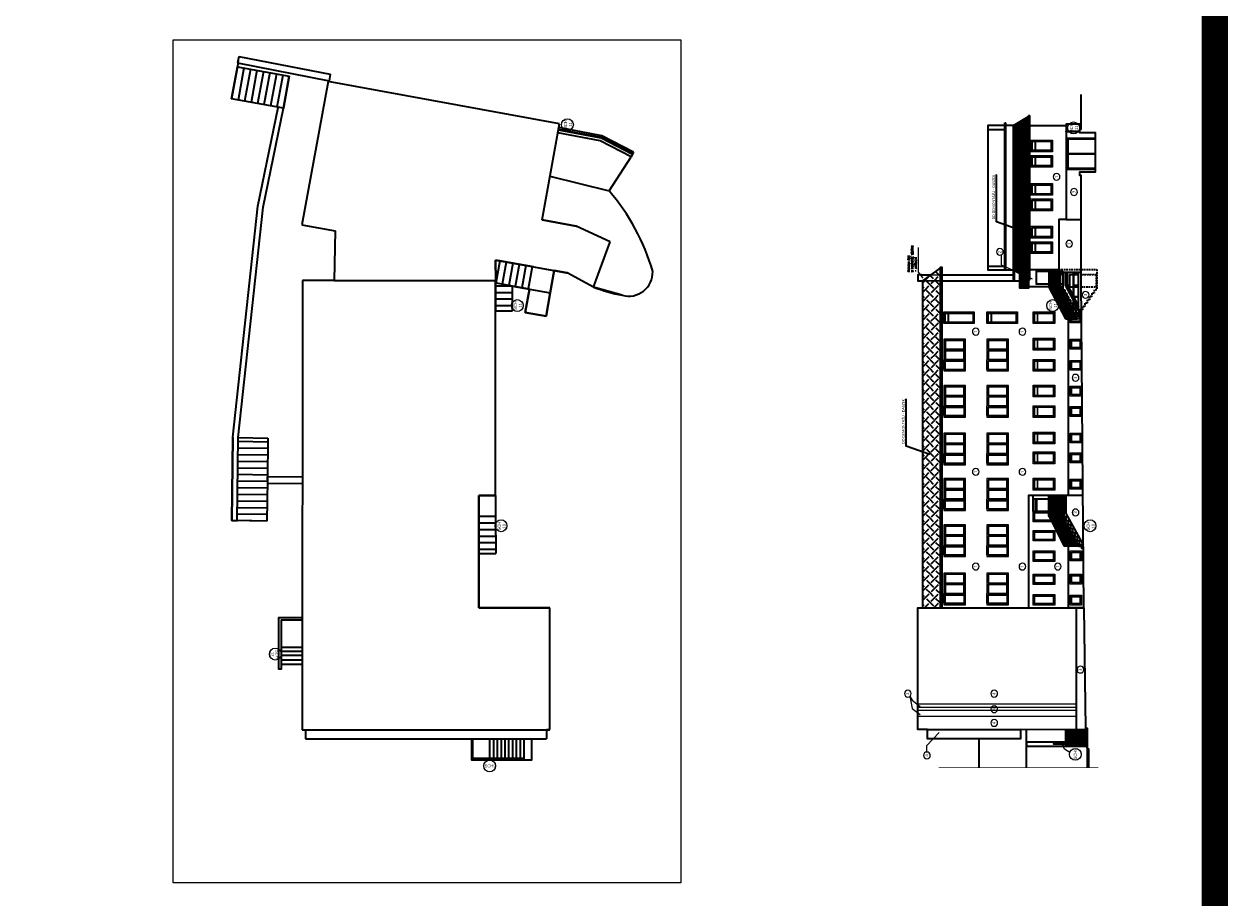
# Model space of a CAD drawing. Header units: inches. Extents: x 0 to 111471, y -105323 to 11070.
# Tile 24 of 256: x 41475 to 50591, y -52686 to -46071. Entities that reach past the tile are written whole.
import ezdxf
from ezdxf.enums import TextEntityAlignment as Align

# ---------------------------------------------------------------- set-up
doc = ezdxf.new("R2010")
doc.units = ezdxf.units.IN
doc.header["$MEASUREMENT"] = 0
for name, pattern in [('2_1', [0]), ('DASHDOTX2', [50.8, 25.4, -12.7, 0, -12.7]), ('DASHED', [19.05, 12.7, -6.35])]:
    doc.linetypes.add(name, pattern=pattern)
for name, color, linetype, lineweight in [('888 drzwi i okna', 4, 'Continuous', 0), ('888 elementy do usunięcia', 6, 'Continuous', 35), ('888 opisy', 3, 'Continuous', 0), ('888 osie', 5, 'DASHDOTX2', 13), ('888 projektowane elementy', 6, 'Continuous', 13), ('888 sciany', 2, 'Continuous', 35), ('888 sciany istniejące', 2, 'Continuous', 35), ('BUIB_L_1', 7, 'Continuous', 18)]:
    doc.layers.add(name, color=color, linetype=linetype, lineweight=lineweight)
doc.layers.add('888 opisy kolorow', color=11, linetype='Continuous')
doc.styles.get("Standard").update_dxf_attribs({"font": 'arial.ttf'})
doc.styles.add('TS 100_ILIARD OSIE', font='trebuc.ttf', dxfattribs={"width": 0.8, "height": 23})
doc.styles.add('TS 100_opisy', font='romans.shx', dxfattribs={"width": 0.7, "height": 16})

# ---------------------------------------------------------------- blocks, each defined once
blk = doc.blocks.new('G$CC3D566FD')
at = {"layer": '888 drzwi i okna'}
for points in [[(0, 163), (89, 163), (89, 0), (0, 0)], [(8, 155), (81, 155), (81, 8), (8, 8)], [(12, 151), (77, 151), (77, 12), (12, 12)]]:
    blk.add_lwpolyline(points, close=True, dxfattribs=at)
for points in [[(12, 131), (77, 131)], [(12, 127), (77, 127)]]:
    blk.add_lwpolyline(points, dxfattribs=at)
blk = doc.blocks.new('G$C6FFF821E')
at = {"layer": '888 drzwi i okna'}
for points in [[(0, 85), (75, 85), (75, 0), (0, 0)], [(8, 77), (67, 77), (67, 8), (8, 8)], [(12, 73), (63, 73), (63, 12), (12, 12)]]:
    blk.add_lwpolyline(points, close=True, dxfattribs=at)
blk = doc.blocks.new('G$CAA1B6047')
at = {"layer": '888 drzwi i okna'}
for points in [[(0, 163), (79, 163), (79, 0), (0, 0)], [(8, 155), (71, 155), (71, 8), (8, 8)], [(12, 151), (67, 151), (67, 12), (12, 12)]]:
    blk.add_lwpolyline(points, close=True, dxfattribs=at)
blk = doc.blocks.new('G$CB99A732B')
at = {"layer": '888 drzwi i okna'}
blk.add_lwpolyline([(0, 163), (0, 0), (240, 0), (240, 163)], close=True, dxfattribs=at)
for points in [[(77, 155), (8, 155), (8, 8), (77, 8)], [(12, 163), (85, 163)], [(12, 155), (77, 155), (77, 8)], [(12, 151), (73, 151), (73, 12), (12, 12), (12, 151), (73, 151)], [(155, 155), (85, 155)], [(85, 155), (85, 8)], [(151, 151), (89, 151)], [(89, 151), (89, 12), (151, 12), (151, 151)], [(228, 163), (155, 163)], [(155, 155), (155, 8)], [(163, 8), (232, 8), (232, 155), (163, 155)], [(228, 155), (163, 155), (163, 8)], [(228, 151), (167, 151), (167, 12), (228, 12), (228, 151), (167, 151)], [(85, 8), (155, 8)]]:
    blk.add_lwpolyline(points, dxfattribs=at)
blk = doc.blocks.new('oznaczenie osi')
at = {"linetype": 'ByBlock'}
blk.add_circle((0, 0), 17, dxfattribs=at)
at = {"oblique": 5, "width": 0.85}
blk.add_attdef('NR', text='', height=15, dxfattribs=at).set_placement((0, -7), align=Align.CENTER)

msp = doc.modelspace()

# ---------------------------------------------------------------- hatches: boundary and pattern name
at = {"layer": '888 elementy do usunięcia'}
h = msp.add_hatch(dxfattribs=at)
h.set_pattern_fill('ANSI31', color=256, scale=100, angle=135)
h.set_pattern_definition([(180, (46661.084, -90624.999), (-2e-15, -12.5), [])])
h.paths.add_polyline_path([(49081.846, -46770.979), (48967.846, -46839.377), (48967.846, -47930.437), (49015.681, -47958.208), (49015.681, -48069.1), (49081.846, -48069.1), (49081.846, -48003.894), (49080.681, -47995.944), (49081.846, -47996.62)])
h = msp.add_hatch(dxfattribs=at)
h.set_pattern_fill('SCREEN', color=256, scale=100, angle=225)
h.set_pattern_definition([(315, (25296.56, -44900.62), (141.42136, -6e-14), [76, -24]), (135, (25279.59, -44954.36), (-141.42136, 8e-14), [38, -62]), (135, (25323.43, -44998.21), (-141.42136, 8e-14), [38, -62]), (45, (25331.91, -44919.01), (7e-14, 141.42136), [38, -62]), (45, (25288.07, -44962.85), (7e-14, 141.42136), [38, -62]), (225, (25385.65, -44935.98), (-9e-14, -141.42136), [76, -24])])
h.paths.add_polyline_path([(49081.846, -46770.979), (48967.846, -46839.377), (48967.846, -47930.437), (49015.681, -47958.208), (49015.681, -48069.1), (49080.681, -48069.1), (49080.681, -47995.944), (49081.846, -47996.62)])
h = msp.add_hatch(dxfattribs=at)
h.set_pattern_fill('SCREEN', color=256, scale=100, angle=585)
h.set_pattern_definition([(315, (24690.83, -47026.97), (141.42136, -3e-14), [76, -24]), (135, (24673.86, -47080.71), (-141.42136, 5e-14), [38, -62]), (135, (24717.7, -47124.55), (-141.42136, 5e-14), [38, -62]), (45, (24726.19, -47045.36), (4e-14, 141.42136), [38, -62]), (45, (24682.35, -47089.2), (4e-14, 141.42136), [38, -62]), (225, (24779.93, -47062.33), (-6e-14, -141.42136), [76, -24])])
h.paths.add_polyline_path([(48413.362, -47914.985), (48277.362, -48012.081), (48277.362, -50490.702), (48413.362, -50490.702), (48413.362, -49202.844)])
at = {"layer": '888 sciany istniejące'}
h = msp.add_hatch(dxfattribs=at)
h.set_pattern_fill('ANSI31', color=256, scale=100, angle=495)
h.set_pattern_definition([(180, (69343.527, -81514.458), (-9e-15, -12.5), [])])
h.paths.add_polyline_path([(49360.934, -48302.685), (49234.51, -48060.963), (49234.51, -47929.326), (49309.681, -47929.326), (49309.681, -47947.781), (49321.268, -47947.781), (49321.429, -48057.016), (49449.054, -48302.685)])
h = msp.add_hatch(dxfattribs=at)
h.set_pattern_fill('ANSI31', color=256, scale=100, angle=495)
h.set_pattern_definition([(180, (69344.595, -83226.348), (-9e-15, -12.5), [])])
h.paths.add_polyline_path([(49354.327, -50022.362), (49235.577, -49793.999), (49235.577, -49641.216), (49337.528, -49639.261), (49337.528, -49801.74), (49460.856, -50022.362)])

# ---------------------------------------------------------------- linework, layer by layer
at = {"layer": '888 drzwi i okna'}
for points in [[(49588.553, -47174.409), (49372.632, -47174.409), (49372.632, -46930.409), (49588.553, -46930.409)], [(49588.553, -47166.409), (49380.632, -47166.409), (49380.632, -46938.409), (49588.553, -46938.409)], [(49384.632, -47048.409), (49384.632, -46942.409), (49588.553, -46942.409)], [(49380.632, -47052.409), (49588.553, -47052.409)], [(49384.632, -47048.409), (49588.553, -47048.409)], [(49588.553, -47162.409), (49384.632, -47162.409), (49384.632, -47056.409)], [(49384.632, -47056.409), (49588.553, -47056.409)], [(49418.781, -47966.871), (49389.139, -47966.871), (49389.139, -48062.871), (49418.781, -48062.871)], [(49418.781, -47971.871), (49394.139, -47971.871), (49394.139, -48057.871), (49418.781, -48057.871)], [(49458.781, -47966.871), (49423.781, -47966.871)], [(49458.781, -47971.871), (49423.781, -47971.871)], [(49423.781, -48057.871), (49458.781, -48057.871)], [(49423.781, -48062.871), (49458.781, -48062.871)], [(48472.362, -48326.346), (48472.362, -48261.346)], [(48476.362, -48326.346), (48476.362, -48261.346)], [(48798.463, -48326.346), (48798.463, -48261.346)], [(48802.463, -48326.346), (48802.463, -48261.346)]]:
    msp.add_lwpolyline(points, dxfattribs=at)
for points in [[(49344.602, -48038.298), (49344.602, -47942.298), (49136.602, -47942.298), (49136.602, -48038.298)], [(49339.602, -48033.298), (49339.602, -47947.298), (49141.602, -47947.298), (49141.602, -48033.298)], [(48440.362, -48338.346), (48440.362, -48249.346), (48670.362, -48249.346), (48670.362, -48338.346)], [(48448.362, -48330.346), (48448.362, -48257.346), (48662.362, -48257.346), (48662.362, -48330.346)], [(48452.362, -48326.346), (48452.362, -48261.346), (48658.362, -48261.346), (48658.362, -48326.346)], [(48766.463, -48338.346), (48766.463, -48249.346), (48996.463, -48249.346), (48996.463, -48338.346)], [(48774.463, -48330.346), (48774.463, -48257.346), (48988.463, -48257.346), (48988.463, -48330.346)], [(48778.463, -48326.346), (48778.463, -48261.346), (48984.463, -48261.346), (48984.463, -48326.346)], [(49139.528, -49759.432), (49139.528, -49663.432), (49116.463, -49663.432), (49116.463, -49759.432)], [(49135.528, -49755.432), (49135.528, -49667.432), (49120.463, -49667.432), (49120.463, -49755.432)], [(49347.528, -49759.432), (49347.528, -49663.432), (49139.528, -49663.432), (49139.528, -49759.432)], [(49342.528, -49754.269), (49342.528, -49668.269), (49144.528, -49668.269), (49144.528, -49754.269)], [(49342.528, -49754.432), (49342.528, -49668.432), (49144.528, -49668.432), (49144.528, -49754.432)]]:
    msp.add_lwpolyline(points, close=True, dxfattribs=at)
at = {"layer": '888 drzwi i okna', "linetype": 'DASHED'}
for points in [[(49479.206, -48062.871), (49597.139, -48062.871), (49597.139, -47966.871), (49478.781, -47966.871)], [(49479.164, -48057.871), (49592.139, -48057.871), (49592.139, -47971.871), (49478.781, -47971.871)]]:
    msp.add_lwpolyline(points, dxfattribs=at)
at = {"layer": '888 elementy do usunięcia'}
for points in [[(49081.846, -46763.709), (49081.846, -48003.894), (49089.846, -48003.894), (49089.846, -46763.709)], [(48967.846, -47930.437), (48967.846, -46839.377), (49081.846, -46770.979)], [(49016.347, -47630.138), (48837.543, -47567.63), (48837.543, -47208.321)], [(48413.362, -50490.702), (48413.362, -47914.985), (48277.362, -48013.261)], [(48413.362, -47914.985), (48413.362, -47909.985), (48423.362, -47909.985), (48423.362, -50490.702)], [(48413.362, -47914.985), (48413.362, -47909.985), (48423.362, -47909.985), (48423.362, -50490.702)], [(48967.846, -47930.437), (49081.846, -47996.62)], [(49081.846, -47996.62), (49081.846, -48069.1), (49015.681, -48069.1), (49015.681, -47958.208)], [(48332.997, -49328.957), (48154.192, -49266.448), (48154.192, -48907.14)]]:
    msp.add_lwpolyline(points, dxfattribs=at)
at = {"layer": '888 elementy do usunięcia', "ltscale": 0.01}
msp.add_lwpolyline([(49081.846, -46763.709), (49089.846, -46763.709)], dxfattribs=at)
at = {"layer": '888 opisy', "color": 6, "ltscale": 0.01, "const_width": 200}
msp.add_lwpolyline([(34854.511, -40980.485), (50490.997, -40980.485), (50490.997, -58458.278), (34854.511, -58458.278)], close=True, dxfattribs=at)
at = {"layer": '888 opisy'}
msp.add_lwpolyline([(42603.108, -46188.604), (46446.887, -46188.604), (46446.887, -52571.262), (42603.108, -52571.262)], close=True, dxfattribs=at)
at = {"layer": '888 opisy kolorow'}
for points in [[(48245.965, -47761.223), (48245.965, -47948.202), (48280.737, -47994.724)], [(48872.949, -47819.175), (48872.949, -47894.121), (49108.508, -47999.173)], [(48183.18, -51158.73), (48200.612, -51189.739), (48261.458, -51236.261)], [(48183.18, -51158.73), (48200.612, -51251.031), (48261.458, -51297.553)], [(48311.871, -51581.201), (48311.871, -51533.111), (48403.696, -51432.47)]]:
    msp.add_lwpolyline(points, dxfattribs=at)
at = {"layer": '888 osie', "const_width": 5}
msp.add_lwpolyline([(48401.764, -51700.278), (49609.903, -51700.278)], dxfattribs=at)
at = {"layer": '888 projektowane elementy'}
for points in [[(49470.22, -46880.106), (49360.22, -46880.106), (49360.22, -46885.106), (49470.22, -46885.106)], [(49440.362, -51217.94), (48242.362, -51217.94)], [(48242.362, -51240.997), (49440.362, -51240.997)], [(49440.362, -51267.94), (48242.362, -51267.94)], [(48242.362, -51310.997), (49440.362, -51310.997)]]:
    msp.add_lwpolyline(points, dxfattribs=at)
at = {"layer": '888 projektowane elementy', "ltscale": 0.01}
for points in [[(48967.846, -47930.437), (49089.846, -47930.437)], [(49071.846, -48057.016), (49015.681, -48057.016), (49015.681, -47930.437)], [(49081.846, -48069.1), (49071.846, -48069.1), (49071.846, -47930.437), (49081.846, -47930.437), (49081.846, -48069.1)], [(48423.362, -48013.261), (48277.362, -48013.261)], [(48277.362, -48013.261), (48423.362, -48013.261)], [(48339.635, -47968.261), (48423.362, -47967.88)]]:
    msp.add_lwpolyline(points, dxfattribs=at)
msp.add_lwpolyline([(49081.846, -48069.1), (49081.846, -48069.1), (49081.846, -48059.1), (49081.846, -48059.1)], close=True, dxfattribs=at)
at = {"layer": '888 projektowane elementy', "linetype": 'ByBlock'}
msp.add_lwpolyline([(49392.856, -51584.866), (49353.1, -51559.827), (49338.753, -51520.895)], dxfattribs=at)
for centre in [(45589.541, -46832.045), (49422.072, -46856.717), (45210.003, -48201.292), (49263.556, -48201.292), (45086.549, -49868.315), (49546.99, -49868.315), (43377.1, -50839.996), (49435.631, -51598.842), (45000.612, -51686.475)]:
    msp.add_circle(centre, 45, dxfattribs=at)
at = {"layer": '888 sciany'}
msp.add_lwpolyline([(48277.362, -48013.261), (48277.362, -50490.702)], dxfattribs=at)
at = {"layer": '888 sciany istniejące'}
for p, q in [((43090.488, -46393.063), (43045.177, -46636.481)), ((43045.177, -46636.481), (43090.488, -46393.063)), ((43090.488, -46393.063), (43045.665, -46636.57)), ((43099.872, -46315.928), (43090.333, -46365.01)), ((43090.333, -46365.01), (43784.369, -46499.896)), ((43095.103, -46340.469), (43090.488, -46393.063)), ((43090.488, -46393.063), (43482.038, -46465.136)), ((43099.872, -46315.928), (43793.908, -46450.814)), ((43139.662, -46402.115), (43094.853, -46645.545)), ((43188.836, -46411.166), (43144.041, -46654.521)), ((43238.01, -46420.218), (43193.229, -46663.497)), ((43287.183, -46429.269), (43242.417, -46672.473)), ((43336.357, -46438.321), (43291.605, -46681.448)), ((43385.531, -46447.372), (43340.792, -46690.424)), ((43434.705, -46456.424), (43389.98, -46699.4)), ((43482.038, -46465.136), (43438.091, -46708.179)), ((43793.908, -46450.814), (43784.369, -46499.896)), ((43777.317, -46504.855), (43579.181, -47589.038)), ((43438.091, -46708.179), (43045.177, -46636.481)), ((43438.091, -46708.179), (43045.177, -46636.481)), ((45397.056, -47553.505), (45529.859, -46826.129)), ((45397.056, -47553.505), (45529.859, -46826.129)), ((45850.347, -46916.056), (45524.742, -46854.158)), ((45837.182, -46954.27), (45517.557, -46893.509)), ((45843.764, -46935.163), (45521.007, -46873.807)), ((45845.41, -46930.387), (45521.94, -46868.895)), ((46081.212, -47057.483), (45843.764, -46935.163)), ((46083.501, -47053.038), (45845.41, -46930.387)), ((46090.371, -47039.704), (45850.347, -46916.056)), ((46072.052, -47075.263), (45837.182, -46954.27)), ((45906.332, -47334.151), (46072.052, -47075.263)), ((45455.166, -47223.091), (45904.21, -47333.628)), ((45397.056, -47553.505), (45654.557, -47601.028)), ((45654.557, -47601.028), (45397.056, -47553.505)), ((43579.181, -47589.038), (43831.35, -47635.806)), ((43831.35, -47635.806), (43821.788, -48011.949)), ((45913.774, -47719.868), (45654.557, -47601.028)), ((45787.45, -48062.413), (45913.774, -47719.868)), ((45787.45, -48062.413), (45913.774, -47719.868)), ((45045.831, -47857.61), (45045.893, -48012.552)), ((45045.831, -47857.61), (45046.491, -48012.142)), ((45045.831, -47857.61), (45331.923, -47908.795)), ((45046.491, -48012.142), (45045.831, -47857.61)), ((45045.831, -47857.61), (45331.923, -47908.795)), ((45077.343, -47862.884), (45045.831, -47857.61)), ((45045.831, -47857.61), (45046.491, -48012.142)), ((45077.343, -47862.884), (45047.032, -48030.964)), ((45331.923, -47908.795), (45077.343, -47862.884)), ((45126.549, -47871.758), (45096.24, -48039.823)), ((45175.755, -47880.632), (45145.447, -48048.697)), ((45224.962, -47889.506), (45194.653, -48057.571)), ((45274.168, -47898.38), (45243.859, -48066.444)), ((45323.374, -47907.254), (45293.065, -48075.318)), ((45331.923, -47908.795), (45594.071, -47955.561)), ((45331.923, -47908.795), (45489.856, -47936.531)), ((45489.856, -47936.531), (45459.784, -48104.638)), ((45459.784, -48104.638), (45489.856, -47936.531)), ((45586.377, -47954.156), (45489.856, -47936.531)), ((43582.143, -48011.849), (43581.28, -51412.219)), ((43821.788, -48011.949), (43582.143, -48011.849)), ((43821.788, -48011.949), (45045.893, -48012.552)), ((45045.254, -49639.478), (45045.893, -48012.552)), ((45046.491, -48012.142), (45046.556, -48030.879)), ((45047.661, -48240.59), (45046.556, -48030.879)), ((45052.743, -48031.978), (45046.556, -48030.879)), ((45174.561, -48053.947), (45052.743, -48031.978)), ((45787.45, -48062.413), (45586.377, -47954.156)), ((45174.561, -48053.947), (45046.677, -48053.845)), ((45174.52, -48103.947), (45046.94, -48103.845)), ((45174.411, -48240.23), (45174.561, -48053.947)), ((45174.411, -48240.23), (45174.561, -48053.947)), ((45174.561, -48053.947), (45301.851, -48076.903)), ((45301.851, -48076.903), (45174.561, -48053.947)), ((45301.851, -48076.903), (45269.935, -48254.315)), ((45269.935, -48254.315), (45301.851, -48076.903)), ((45301.851, -48076.903), (45459.784, -48104.638)), ((45301.851, -48076.903), (45459.784, -48104.638)), ((45427.868, -48282.05), (45459.784, -48104.638)), ((45459.784, -48104.638), (45427.868, -48282.05)), ((46004.651, -48123.592), (45786.689, -48062.003)), ((45174.48, -48153.947), (45047.204, -48153.845)), ((45174.44, -48203.947), (45047.467, -48203.845)), ((45047.282, -48240.591), (45174.411, -48240.23)), ((45047.661, -48240.59), (45174.411, -48240.23)), ((45269.935, -48254.315), (45427.868, -48282.05)), ((45427.868, -48282.05), (45269.935, -48254.315)), ((43096.461, -49201.181), (43321.073, -49204.732)), ((43321.073, -49204.732), (43316.953, -49523.355)), ((43095.478, -49279.063), (43320.075, -49281.896)), ((43096.109, -49229.067), (43320.722, -49231.901)), ((43094.217, -49379.055), (43318.782, -49381.888)), ((43094.848, -49329.059), (43319.429, -49331.892)), ((43092.956, -49479.047), (43317.49, -49481.88)), ((43093.586, -49429.051), (43318.136, -49431.884)), ((43316.641, -49498.357), (43581.13, -49495.053)), ((43316.641, -49498.357), (43317.266, -49548.353)), ((43091.694, -49579.039), (43316.1, -49581.87)), ((43092.325, -49529.043), (43316.829, -49531.875)), ((43316.953, -49523.355), (43312.444, -49832.552)), ((43317.266, -49548.353), (43581.754, -49545.049)), ((43090.433, -49679.031), (43314.642, -49681.86)), ((43091.063, -49629.035), (43315.371, -49631.865)), ((44918.503, -49639.347), (44917.909, -50489.896)), ((44917.909, -50489.896), (44918.503, -49639.347)), ((44918.503, -49639.347), (45045.254, -49639.478)), ((45045.254, -49639.478), (44918.503, -49639.838)), ((44918.503, -49639.838), (45045.254, -49639.478)), ((44918.503, -49639.838), (45045.254, -49639.478)), ((44918.503, -49639.838), (44919.568, -50078.753)), ((45045.254, -49639.478), (45045.674, -49798.475)), ((43089.802, -49729.027), (43313.913, -49731.854)), ((43087.832, -49829.001), (43088.896, -49800.846)), ((43312.444, -49832.552), (43087.832, -49829.001)), ((43089.171, -49779.023), (43313.184, -49781.849)), ((45045.674, -49798.475), (44918.889, -49798.767)), ((45045.789, -49848.474), (44919.01, -49848.767)), ((45045.674, -49798.475), (45046.319, -50078.393)), ((45045.904, -49898.474), (44919.131, -49898.767)), ((45046.02, -49948.474), (44919.253, -49948.766)), ((45046.135, -49998.474), (44919.374, -49998.766)), ((45046.25, -50048.474), (44919.496, -50048.766)), ((44919.568, -50078.753), (45046.319, -50078.393)), ((44917.909, -50489.896), (45455.794, -50490.854)), ((45455.794, -50490.854), (44917.909, -50489.896)), ((43581.438, -50791.234), (43422.611, -50791.234)), ((43581.43, -50821.234), (43422.611, -50821.234)), ((43581.422, -50851.234), (43422.611, -50851.234)), ((43581.414, -50885.234), (43422.611, -50885.234)), ((43581.405, -50918.365), (43422.611, -50918.365)), ((43581.28, -51412.219), (45455.794, -51412.384)), ((45001.917, -51630.219), (45001.917, -51482.345)), ((45030.917, -51630.219), (45030.917, -51482.345)), ((45059.917, -51630.219), (45059.917, -51482.345)), ((45088.917, -51630.219), (45088.917, -51482.345)), ((45117.917, -51630.219), (45117.917, -51482.345)), ((45146.917, -51630.219), (45146.917, -51482.345)), ((45175.917, -51630.219), (45175.917, -51482.345)), ((45204.917, -51630.219), (45204.917, -51482.345)), ((45233.917, -51630.219), (45233.917, -51482.345)), ((45262.917, -51640.219), (45262.917, -51482.345)), ((45001.917, -51640.219), (45001.917, -51635.219)), ((45030.917, -51640.219), (45030.917, -51635.219)), ((45059.917, -51640.219), (45059.917, -51635.219)), ((45088.917, -51640.219), (45088.917, -51635.219)), ((45117.917, -51640.219), (45117.917, -51635.219)), ((45146.917, -51640.219), (45146.917, -51635.219)), ((45175.917, -51640.219), (45175.917, -51635.219)), ((45204.917, -51640.219), (45204.917, -51635.219)), ((45233.917, -51640.219), (45233.917, -51635.219))]:
    msp.add_line(p, q, dxfattribs=at)
for points in [[(43312.444, -49832.552), (43087.832, -49829.001), (43096.461, -49201.181), (43285.57, -47455.453), (43438.091, -46708.179), (43482.038, -46465.136)], [(45529.859, -46826.129), (43777.317, -46504.855)], [(49499.463, -50490.702), (49478.781, -48011.979), (49478.778, -47216.622), (49469.897, -47216.622), (49469.897, -47188.874), (49588.553, -47188.874), (49588.553, -46893.509), (49470.22, -46893.509), (49470.22, -46866.703), (49480.319, -46866.703), (49480.319, -46603.964)], [(43312.444, -49832.552), (43047.92, -49828.37), (43056.491, -49198.747), (43246.004, -47449.286), (43398.732, -46700.997)], [(48900.531, -46839.377), (48772.681, -46839.377), (48772.681, -47930.437), (48965.681, -47930.437)], [(48900.531, -47930.437), (48900.531, -46818.387)], [(48900.531, -46818.387), (48908.531, -46818.387)], [(48908.531, -47930.437), (48908.531, -46818.387)], [(49089.846, -46839.313), (48908.531, -46839.377)], [(49089.846, -46839.313), (49364.846, -46839.313)], [(49478.553, -46827.817), (49364.846, -46827.817), (49364.846, -46880.106)], [(48772.681, -46867.377), (48900.531, -46867.377)], [(49364.846, -46885.106), (49364.846, -47549.1)], [(46090.371, -47039.704), (46072.052, -47075.263)], [(49364.846, -47549.1), (49309.681, -47549.1), (49309.681, -47947.781), (49478.781, -47947.781)], [(49364.846, -47549.1), (49478.778, -47549.1)], [(48772.681, -47902.437), (48900.531, -47902.437)], [(48965.681, -47930.437), (48965.681, -48013.261)], [(48971.681, -47932.664), (48971.681, -48013.261)], [(49309.681, -47930.437), (49089.846, -47930.437)], [(49234.51, -47930.437), (49234.51, -48060.963), (49360.934, -48302.685)], [(49321.268, -47947.781), (49321.241, -48056.654), (49449.054, -48302.685)], [(49358.579, -48085.684), (49344.602, -48085.684), (49344.602, -47947.781)], [(49359.039, -47947.781), (49359.039, -48046.683), (49418.781, -48159.488)], [(49373.196, -47947.781), (49373.196, -48043.01), (49418.781, -48128.514)], [(49418.781, -47947.781), (49418.781, -48225.775), (49423.781, -48225.775), (49423.781, -47947.781)], [(49480.638, -48234.561), (49458.781, -48234.566), (49458.781, -47947.781)], [(48269.463, -47968.261), (48242.362, -47968.261), (48242.362, -48013.261), (48277.362, -48013.261)], [(48269.463, -47968.261), (48340.094, -47968.261)], [(48423.362, -47967.88), (48965.681, -47968.249)], [(48423.362, -48013.261), (49015.681, -48013.261)], [(49234.51, -47964.595), (49344.602, -47964.595)], [(49423.781, -47962.482), (49458.781, -47962.482)], [(49423.781, -47965.482), (49458.781, -47965.482)], [(49081.846, -48057.016), (49344.602, -48057.016)], [(49372.557, -48110.416), (49358.579, -48110.416), (49358.579, -48085.684)], [(49386.534, -48135.148), (49372.557, -48135.148), (49372.557, -48110.416)], [(49423.781, -48047.482), (49458.781, -48047.482)], [(49423.781, -48050.482), (49458.781, -48050.482)], [(49423.781, -48132.482), (49458.781, -48132.482)], [(49384.463, -49639.261), (49384.463, -48135.148)], [(49400.512, -48159.88), (49386.534, -48159.88), (49386.534, -48135.148)], [(49414.489, -48184.612), (49400.512, -48184.612), (49400.512, -48159.88)], [(49418.781, -48209.344), (49414.489, -48209.344), (49414.489, -48184.612)], [(49423.781, -48135.482), (49458.781, -48135.482)], [(49423.781, -48138.526), (49458.697, -48214.208)], [(49423.781, -48169.407), (49445.132, -48217.482)], [(49428.467, -48209.344), (49423.781, -48209.344)], [(49423.781, -48217.482), (49458.781, -48217.482)], [(49423.781, -48220.482), (49458.781, -48220.482)], [(49428.467, -48217.482), (49428.467, -48209.344)], [(49442.444, -48234.077), (49428.467, -48234.077), (49428.467, -48220.482)], [(49446.644, -48220.482), (49480.478, -48287.606)], [(49470.399, -48302.685), (49360.934, -48302.685)], [(49456.422, -48258.809), (49442.444, -48258.809), (49442.444, -48234.077)], [(49470.399, -48283.541), (49456.422, -48283.541), (49456.422, -48258.809)], [(49468.864, -48234.566), (49480.838, -48258.542)], [(49470.399, -48307.885), (49470.399, -48283.541)], [(49481.249, -48307.795), (49481.249, -48307.795), (49470.399, -48307.885)], [(43056.464, -49200.676), (43048.543, -49828.54), (43087.83, -49829.162)], [(49492.359, -49639.261), (49081.359, -49639.261), (49081.359, -50490.702)], [(49116.463, -49759.432), (49116.463, -49639.261)], [(49364.298, -49814.134), (49246.416, -49814.134), (49235.577, -49793.999), (49235.577, -49639.261)], [(49337.528, -49639.261), (49337.528, -49801.74), (49460.856, -50022.362), (49354.327, -50022.362), (49246.416, -49814.134)], [(49347.528, -49639.261), (49347.528, -49639.261), (49347.528, -49799.134)], [(49362.528, -49639.261), (49362.528, -49639.261), (49362.528, -49775.474), (49495.48, -50013.313)], [(49347.528, -49799.134), (49364.298, -49799.134), (49364.298, -49829.134), (49381.068, -49829.134), (49381.068, -49859.134), (49397.838, -49859.134), (49397.838, -49889.134), (49414.608, -49889.134), (49414.608, -49919.134), (49431.378, -49919.134), (49431.378, -49949.134), (49448.148, -49949.134), (49448.148, -49979.134), (49464.918, -49979.134), (49464.918, -50009.134), (49481.688, -50009.134), (49481.688, -50039.134), (49495.696, -50039.166)], [(49499.463, -50490.702), (49384.463, -50490.702), (49384.463, -49859.134)], [(49460.856, -50022.362), (49481.688, -50022.362)], [(45455.794, -51411.149), (45455.794, -50489.619)], [(48242.362, -51410.997), (48242.362, -50490.702), (49499.463, -50490.702)], [(49499.463, -50490.702), (49441.963, -50490.702), (49441.963, -51412.384)], [(49499.067, -50490.702), (49513.536, -51401.51), (49525.536, -51401.51), (49525.536, -51700.278)], [(43581.495, -50582.092), (43422.611, -50582.092), (43422.611, -50953.365), (43403.893, -50953.365), (43403.893, -50563.375), (43581.495, -50563.375)], [(43581.28, -51412.384), (43606.28, -51412.384), (43606.28, -51482.345)], [(45455.794, -51412.384), (45430.794, -51412.384), (45430.794, -51482.345)], [(49505.536, -51412.384), (49019.362, -51411.866), (49019.362, -51481.014), (48315.362, -51481.014), (48315.362, -51410.997), (48242.362, -51410.997), (48242.362, -51365.997)], [(48315.362, -51410.997), (49019.362, -51410.997)], [(49066.437, -51700.278), (49066.437, -51411.916)], [(49378.536, -51532.384), (49378.536, -51412.384)], [(49393.536, -51532.384), (49393.536, -51412.384)], [(49408.536, -51532.384), (49408.536, -51412.384)], [(49423.536, -51532.384), (49423.536, -51412.384)], [(49438.536, -51532.384), (49438.536, -51412.384)], [(49453.536, -51532.384), (49453.536, -51412.384)], [(49468.536, -51532.384), (49468.536, -51412.384)], [(49483.536, -51532.384), (49483.536, -51412.384)], [(49498.536, -51532.384), (49498.536, -51412.384)], [(49525.536, -51412.384), (49505.536, -51412.384), (49525.536, -51412.384), (49525.536, -51557.384), (49535.536, -51557.384), (49535.536, -51700.278)], [(49513.536, -51532.384), (49513.536, -51412.384)], [(43606.28, -51482.345), (45430.794, -51482.345)], [(44863.875, -51482.345), (44863.875, -51640.219), (45321.077, -51640.219), (45321.077, -51482.364)], [(45262.917, -51635.219), (44868.875, -51635.219), (44868.875, -51482.345)], [(45262.917, -51630.219), (44873.875, -51630.219), (44873.875, -51482.345)], [(48706.437, -51700.278), (48706.437, -51481.014)], [(49363.536, -51507.826), (49066.437, -51507.826), (49066.437, -51537.826), (49525.536, -51537.826), (49525.536, -51507.826)], [(49513.536, -51520.895), (49273.536, -51520.895), (49273.536, -51515.895), (49513.536, -51515.895)]]:
    msp.add_lwpolyline(points, dxfattribs=at)
at = {"layer": '888 sciany istniejące', "linetype": 'DASHED'}
msp.add_lwpolyline([(49309.681, -47929.326), (49597.139, -47929.326), (49597.139, -48082.668), (49579.139, -48082.668), (49579.139, -48107.668), (49561.139, -48107.668), (49561.139, -48132.668), (49543.139, -48132.668), (49543.139, -48157.668), (49525.139, -48157.668), (49525.139, -48182.668), (49507.139, -48182.668), (49507.139, -48207.668), (49489.139, -48207.668), (49489.139, -48232.668), (49480.627, -48232.744)], dxfattribs=at)
at = {"layer": '888 sciany istniejące'}
msp.add_lwpolyline([(49525.536, -51412.384), (49525.536, -51552.384), (49525.536, -51532.384), (49363.536, -51532.384), (49363.536, -51412.384)], close=True, dxfattribs=at)
for centre, radius, start, end in [((44689.605, -48387.769), 1608.253, 16.0562123, 40.9543144), ((46053.021, -47947.961), 182.17, 254.6023266, 1.5737784), ((46291.294, -46692.684), 1459.336, 249.770743, 258.6723117)]:
    msp.add_arc(centre, radius, start, end, dxfattribs=at)
for p in [(43438.091, -46708.179), (43087.832, -49829.001)]:
    msp.add_point(p, dxfattribs=at)
at = {"layer": 'BUIB_L_1', "linetype": '2_1'}
msp.add_line((43581.13, -49495.053), (43581.754, -49545.049), dxfattribs=at)

# ---------------------------------------------------------------- block references
at = {"layer": '888 drzwi i okna', "rotation": 90}
for name, p in [('G$CC3D566FD', (49262.407, -47037.268)), ('G$CC3D566FD', (49262.407, -47154.151)), ('G$CC3D566FD', (49262.407, -47366.626)), ('G$CC3D566FD', (49262.407, -47483.509)), ('G$CC3D566FD', (49262.407, -47690.629)), ('G$CC3D566FD', (49262.407, -47807.512)), ('G$CC3D566FD', (49279.463, -48338.346)), ('G$C6FFF821E', (49482.438, -48331.346)), ('G$CB99A732B', (48603.362, -48696.618)), ('G$CB99A732B', (48929.463, -48696.618)), ('G$CC3D566FD', (49279.463, -48538.346)), ('G$C6FFF821E', (49482.438, -48531.346)), ('G$CC3D566FD', (49279.463, -48698.346)), ('G$C6FFF821E', (49482.438, -48691.346)), ('G$CB99A732B', (48603.362, -49046.618)), ('G$CB99A732B', (48929.463, -49046.618)), ('G$CC3D566FD', (49279.463, -48893.346)), ('G$C6FFF821E', (49482.438, -48886.346)), ('G$CC3D566FD', (49279.463, -49048.346)), ('G$C6FFF821E', (49482.438, -49041.346)), ('G$CB99A732B', (48603.362, -49406.618)), ('G$CB99A732B', (48929.463, -49406.618)), ('G$CC3D566FD', (49279.463, -49248.346)), ('G$C6FFF821E', (49482.438, -49241.346)), ('G$CC3D566FD', (49279.463, -49398.346)), ('G$C6FFF821E', (49482.438, -49391.346)), ('G$C6FFF821E', (49482.438, -49391.346)), ('G$CB99A732B', (48603.362, -49751.618)), ('G$CB99A732B', (48929.463, -49751.618)), ('G$CC3D566FD', (49279.463, -49598.346)), ('G$C6FFF821E', (49482.438, -49591.346)), ('G$CAA1B6047', (49279.463, -49838.432)), ('G$CB99A732B', (48603.362, -50101.618)), ('G$CB99A732B', (48929.463, -50101.618)), ('G$CAA1B6047', (49279.463, -49983.432)), ('G$CAA1B6047', (49279.463, -50138.432)), ('G$C6FFF821E', (49482.438, -50134.432)), ('G$CB99A732B', (48603.362, -50466.618)), ('G$CB99A732B', (48929.463, -50466.618)), ('G$CAA1B6047', (49279.463, -50313.432)), ('G$C6FFF821E', (49482.438, -50309.432)), ('G$CAA1B6047', (49279.463, -50468.432)), ('G$C6FFF821E', (49482.438, -50468.432))]:
    msp.add_blockref(name, p, dxfattribs=at)
at = {"layer": '888 opisy kolorow'}
ref = msp.add_blockref('oznaczenie osi', (48993.429, -47227.159), dxfattribs=dict(at, xscale=-1.5, yscale=1.5, zscale=1.5, rotation=179.9999999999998))
ref.add_attrib('NR', '1', dxfattribs={"layer": '0', "height": 23, "rotation": 90, "style": 'TS 100_ILIARD OSIE', "width": 0.8}).set_placement((49009.964, -47227.756), align=Align.BOTTOM_CENTER)
ref = msp.add_blockref('oznaczenie osi', (49293.373, -47227.159), dxfattribs=dict(at, xscale=-1.5, yscale=1.5, zscale=1.5, rotation=179.9999999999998))
ref.add_attrib('NR', '1', dxfattribs={"layer": '0', "height": 23, "rotation": 90, "style": 'TS 100_ILIARD OSIE', "width": 0.8}).set_placement((49309.909, -47227.756), align=Align.BOTTOM_CENTER)
ref = msp.add_blockref('oznaczenie osi', (49425.517, -47341.731), dxfattribs=dict(at, xscale=-1.5, yscale=1.5, zscale=1.5, rotation=179.9999999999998))
ref.add_attrib('NR', '3', dxfattribs={"layer": '0', "height": 23, "rotation": 90, "style": 'TS 100_ILIARD OSIE', "width": 0.8}).set_placement((49442.052, -47342.328), align=Align.BOTTOM_CENTER)
ref = msp.add_blockref('oznaczenie osi', (49388.932, -47733.408), dxfattribs=dict(at, xscale=-1.5, yscale=1.5, zscale=1.5, rotation=179.9999999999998))
ref.add_attrib('NR', '3', dxfattribs={"layer": '0', "height": 23, "rotation": 90, "style": 'TS 100_ILIARD OSIE', "width": 0.8}).set_placement((49405.467, -47734.004), align=Align.BOTTOM_CENTER)
ref = msp.add_blockref('oznaczenie osi', (48864.569, -47795.092), dxfattribs=dict(at, xscale=-1.5, yscale=1.5, zscale=1.5, rotation=179.9999999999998))
ref.add_attrib('NR', '2', dxfattribs={"layer": '0', "height": 23, "rotation": 90, "style": 'TS 100_ILIARD OSIE', "width": 0.8}).set_placement((48881.104, -47795.688), align=Align.BOTTOM_CENTER)
ref = msp.add_blockref('oznaczenie osi', (49513.576, -48120.476), dxfattribs=dict(at, xscale=-1.5, yscale=1.5, zscale=1.5, rotation=179.9999999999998))
ref.add_attrib('NR', '3', dxfattribs={"layer": '0', "height": 23, "rotation": 90, "style": 'TS 100_ILIARD OSIE', "width": 0.8}).set_placement((49530.111, -48121.072), align=Align.BOTTOM_CENTER)
ref = msp.add_blockref('oznaczenie osi', (48681.507, -48398.88), dxfattribs=dict(at, xscale=-1.5, yscale=1.5, zscale=1.5, rotation=179.9999999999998))
ref.add_attrib('NR', '1', dxfattribs={"layer": '0', "height": 23, "rotation": 90, "style": 'TS 100_ILIARD OSIE', "width": 0.8}).set_placement((48698.042, -48399.476), align=Align.BOTTOM_CENTER)
ref = msp.add_blockref('oznaczenie osi', (49034.446, -48398.88), dxfattribs=dict(at, xscale=-1.5, yscale=1.5, zscale=1.5, rotation=179.9999999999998))
ref.add_attrib('NR', '1', dxfattribs={"layer": '0', "height": 23, "rotation": 90, "style": 'TS 100_ILIARD OSIE', "width": 0.8}).set_placement((49050.981, -48399.476), align=Align.BOTTOM_CENTER)
ref = msp.add_blockref('oznaczenie osi', (49437.353, -48747.57), dxfattribs=dict(at, xscale=-1.5, yscale=1.5, zscale=1.5, rotation=179.9999999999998))
ref.add_attrib('NR', '3', dxfattribs={"layer": '0', "height": 23, "rotation": 90, "style": 'TS 100_ILIARD OSIE', "width": 0.8}).set_placement((49453.889, -48748.166), align=Align.BOTTOM_CENTER)
ref = msp.add_blockref('oznaczenie osi', (48681.507, -49459.896), dxfattribs=dict(at, xscale=-1.5, yscale=1.5, zscale=1.5, rotation=179.9999999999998))
ref.add_attrib('NR', '1', dxfattribs={"layer": '0', "height": 23, "rotation": 90, "style": 'TS 100_ILIARD OSIE', "width": 0.8}).set_placement((48698.042, -49460.492), align=Align.BOTTOM_CENTER)
ref = msp.add_blockref('oznaczenie osi', (49034.446, -49459.896), dxfattribs=dict(at, xscale=-1.5, yscale=1.5, zscale=1.5, rotation=179.9999999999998))
ref.add_attrib('NR', '1', dxfattribs={"layer": '0', "height": 23, "rotation": 90, "style": 'TS 100_ILIARD OSIE', "width": 0.8}).set_placement((49050.981, -49460.492), align=Align.BOTTOM_CENTER)
ref = msp.add_blockref('oznaczenie osi', (49437.353, -49767.265), dxfattribs=dict(at, xscale=-1.5, yscale=1.5, zscale=1.5, rotation=179.9999999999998))
ref.add_attrib('NR', '3', dxfattribs={"layer": '0', "height": 23, "rotation": 90, "style": 'TS 100_ILIARD OSIE', "width": 0.8}).set_placement((49453.889, -49767.861), align=Align.BOTTOM_CENTER)
ref = msp.add_blockref('oznaczenie osi', (48681.507, -50177.564), dxfattribs=dict(at, xscale=-1.5, yscale=1.5, zscale=1.5, rotation=179.9999999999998))
ref.add_attrib('NR', '1', dxfattribs={"layer": '0', "height": 23, "rotation": 90, "style": 'TS 100_ILIARD OSIE', "width": 0.8}).set_placement((48698.042, -50178.161), align=Align.BOTTOM_CENTER)
ref = msp.add_blockref('oznaczenie osi', (49034.446, -50177.564), dxfattribs=dict(at, xscale=-1.5, yscale=1.5, zscale=1.5, rotation=179.9999999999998))
ref.add_attrib('NR', '1', dxfattribs={"layer": '0', "height": 23, "rotation": 90, "style": 'TS 100_ILIARD OSIE', "width": 0.8}).set_placement((49050.981, -50178.161), align=Align.BOTTOM_CENTER)
ref = msp.add_blockref('oznaczenie osi', (49303.454, -50177.564), dxfattribs=dict(at, xscale=-1.5, yscale=1.5, zscale=1.5, rotation=179.9999999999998))
ref.add_attrib('NR', '1', dxfattribs={"layer": '0', "height": 23, "rotation": 90, "style": 'TS 100_ILIARD OSIE', "width": 0.8}).set_placement((49319.99, -50178.161), align=Align.BOTTOM_CENTER)
ref = msp.add_blockref('oznaczenie osi', (49473.662, -50957.492), dxfattribs=dict(at, xscale=-1.5, yscale=1.5, zscale=1.5, rotation=179.9999999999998))
ref.add_attrib('NR', '3', dxfattribs={"layer": '0', "height": 23, "rotation": 90, "style": 'TS 100_ILIARD OSIE', "width": 0.8}).set_placement((49490.197, -50958.088), align=Align.BOTTOM_CENTER)
ref = msp.add_blockref('oznaczenie osi', (48166.682, -51139.287), dxfattribs=dict(at, xscale=-1.5, yscale=1.5, zscale=1.5, rotation=179.9999999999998))
ref.add_attrib('NR', '2', dxfattribs={"layer": '0', "height": 23, "rotation": 90, "style": 'TS 100_ILIARD OSIE', "width": 0.8}).set_placement((48183.217, -51139.883), align=Align.BOTTOM_CENTER)
ref = msp.add_blockref('oznaczenie osi', (48821.549, -51139.287), dxfattribs=dict(at, xscale=-1.5, yscale=1.5, zscale=1.5, rotation=179.9999999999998))
ref.add_attrib('NR', '4', dxfattribs={"layer": '0', "height": 23, "rotation": 90, "style": 'TS 100_ILIARD OSIE', "width": 0.8}).set_placement((48838.085, -51139.883), align=Align.BOTTOM_CENTER)
ref = msp.add_blockref('oznaczenie osi', (48821.549, -51257.65), dxfattribs=dict(at, xscale=-1.5, yscale=1.5, zscale=1.5, rotation=179.9999999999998))
ref.add_attrib('NR', '4', dxfattribs={"layer": '0', "height": 23, "rotation": 90, "style": 'TS 100_ILIARD OSIE', "width": 0.8}).set_placement((48838.085, -51258.247), align=Align.BOTTOM_CENTER)
ref = msp.add_blockref('oznaczenie osi', (48821.549, -51361.219), dxfattribs=dict(at, xscale=-1.5, yscale=1.5, zscale=1.5, rotation=179.9999999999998))
ref.add_attrib('NR', '4', dxfattribs={"layer": '0', "height": 23, "rotation": 90, "style": 'TS 100_ILIARD OSIE', "width": 0.8}).set_placement((48838.085, -51361.815), align=Align.BOTTOM_CENTER)
ref = msp.add_blockref('oznaczenie osi', (48311.871, -51606.701), dxfattribs=dict(at, xscale=-1.5, yscale=1.5, zscale=1.5, rotation=179.9999999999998))
ref.add_attrib('NR', '4', dxfattribs={"layer": '0', "height": 23, "rotation": 90, "style": 'TS 100_ILIARD OSIE', "width": 0.8}).set_placement((48328.406, -51607.297), align=Align.BOTTOM_CENTER)

# ---------------------------------------------------------------- texts
at = {"layer": '888 elementy do usunięcia', "char_height": 20, "width": 34113.51545, "attachment_point": 7, "rotation": 90}
for insert in [(48827.253, -47549.452), (48143.902, -49248.271)]:
    msp.add_mtext('{\\fCalibri|b0|i0|c238|p34;DO DEMONTAŻU - DASZEK}', dxfattribs=dict(at, insert=insert))
at = {"layer": '888 opisy kolorow', "insert": (48166.386, -47946.735), "char_height": 16, "width": 780.26004, "attachment_point": 1, "rotation": 90, "style": 'TS 100_opisy'}
msp.add_mtext('PIONOWY PAS \\PW KOLRORZE SZARYM \\P- ANTRACYT', dxfattribs=at)
at = {"layer": '888 projektowane elementy', "linetype": 'ByBlock', "char_height": 22.5, "width": 121.16706, "attachment_point": 1}
for s, insert, rotation in [('{\\fArial|b0|i0|c238|p34;\\W3.20185; }SCH\\P{\\fArial|b0|i0|c238|p34;\\W5.07004; }11', (45563.194, -46892.354), 90), ('{\\fArial|b0|i0|c238|p34;\\W3.20185; }SCH\\P{\\fArial|b0|i0|c238|p34;\\W5.07004; }11', (49395.725, -46917.026), 90), ('{\\fArial|b0|i0|c238|p34;\\W3.20185; }SCH\\P{\\fArial|b0|i0|c238|p34;\\W5.07004; }11', (45183.656, -48261.601), 90), ('{\\fArial|b0|i0|c238|p34;\\W3.20185; }SCH\\P{\\fArial|b0|i0|c238|p34;\\W5.07004; }11', (49237.209, -48261.601), 90), ('{\\fArial|b0|i0|c238|p34;\\W3.20185; }SCH \\P{\\fArial|b0|i0|c238|p34;\\W4.82575; }10', (45061.153, -49932.335), 90), ('{\\fArial|b0|i0|c238|p34;\\W3.20185; }SCH \\P{\\fArial|b0|i0|c238|p34;\\W4.82575; }10', (49521.593, -49932.335), 90), ('{\\fArial|b0|i0|c238|p34;\\W3.20185; }SCH\\P{\\fArial|b0|i0|c238|p34;\\W4.83454; }12', (43402.201, -50780.333), 270), ('SCH9', (49423.822, -51637.459), 90)]:
    msp.add_mtext(s, dxfattribs=dict(at, insert=insert, rotation=rotation))
at = {"layer": '888 projektowane elementy', "linetype": 'ByBlock', "insert": (44961.995, -51674.666), "char_height": 22.5, "width": 121.16706, "attachment_point": 1}
msp.add_mtext('SCH9', dxfattribs=at)

doc.saveas('drawing.dxf')
